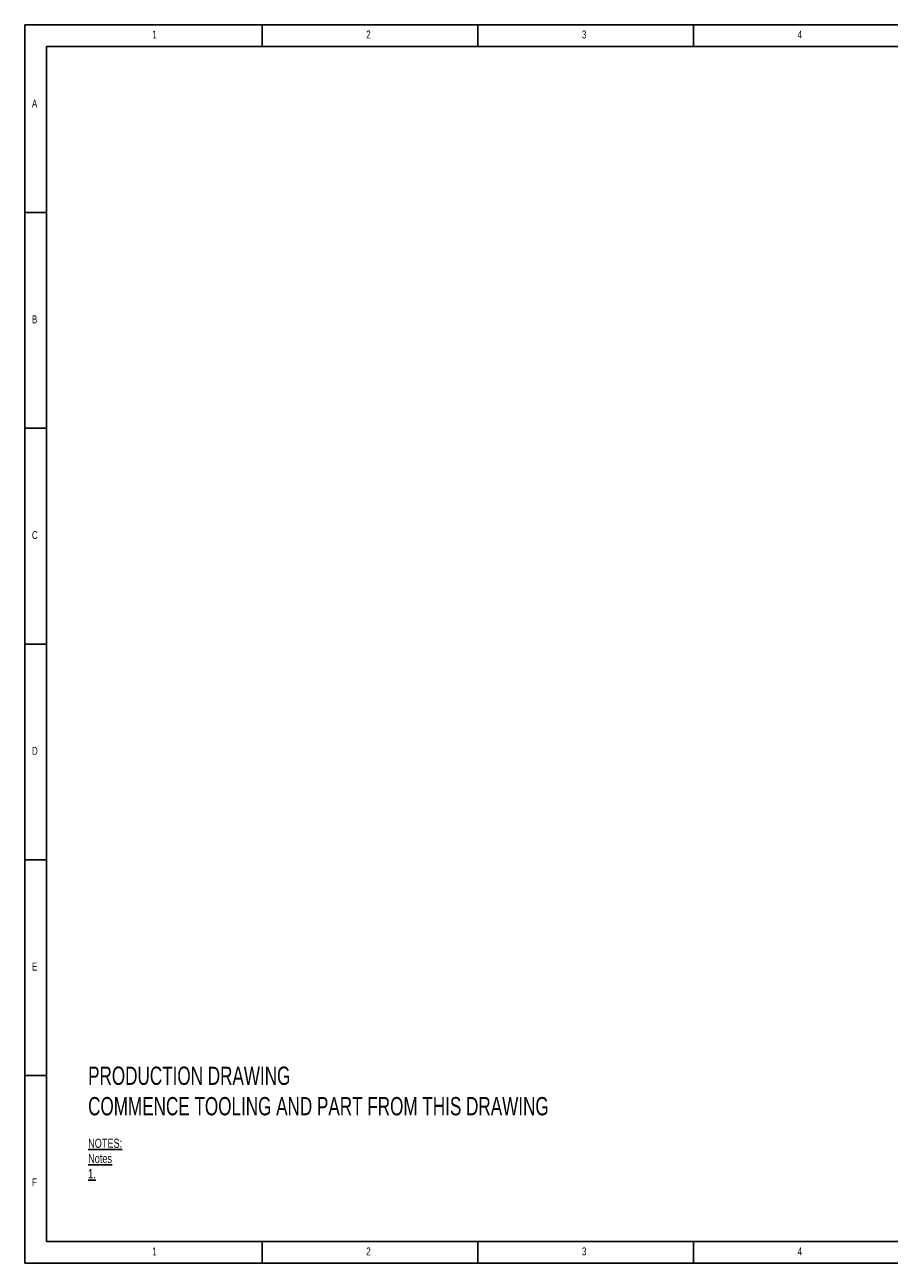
# Paper-space layout 'Sheet 2' of a CAD drawing. Header units: millimetres. Extents: x 6 to 466, y 5 to 292.
# Tile 1 of 2: x 6 to 206, y 5 to 292. Entities that reach past the tile are written whole.
import ezdxf

# ---------------------------------------------------------------- set-up
doc = ezdxf.new("R2010")
doc.units = ezdxf.units.MM
doc.layers.add('LAYER_1', color=179, linetype='Continuous')
doc.layers.add('TITLE_BLOCK', color=179, linetype='Continuous')
doc.styles.add('SLDTEXTSTYLE0', font='TXT', dxfattribs={"width": 0.75})
doc.styles.add('SLDTEXTSTYLE1', font='TXT', dxfattribs={"width": 0.7})

psp = doc.layouts.new('Sheet 2')

# ---------------------------------------------------------------- linework, layer by layer
at = {"layer": 'LAYER_1', "color": 7}
for p, q in [((415.69, 291.81), (5.69, 291.81)), ((5.69, 291.81), (5.69, 4.81)), ((60.67, 286.81), (60.67, 291.81)), ((110.67, 291.81), (110.67, 286.81)), ((160.67, 286.81), (160.67, 291.81)), ((410.77, 286.81), (10.69, 286.81)), ((10.69, 286.81), (10.69, 9.81)), ((10.67, 248.31), (5.67, 248.31)), ((5.67, 198.31), (10.67, 198.31)), ((5.67, 148.31), (10.69, 148.31)), ((5.67, 98.31), (10.67, 98.31)), ((10.67, 48.31), (5.67, 48.31)), ((10.69, 9.81), (410.77, 9.81)), ((60.67, 4.81), (60.67, 9.81)), ((110.67, 9.81), (110.67, 4.81)), ((160.67, 4.81), (160.67, 9.81)), ((5.69, 4.81), (415.69, 4.81))]:
    psp.add_line(p, q, dxfattribs=at)

# ---------------------------------------------------------------- texts
at = {"layer": 'LAYER_1', "color": 7, "char_height": 1.85, "attachment_point": 1, "style": 'SLDTEXTSTYLE0'}
for s, insert in [('1', (35.25, 290.48)), ('1', (35.25, 290.48)), ('2', (84.83, 290.48)), ('2', (84.83, 290.48)), ('3', (134.83, 290.48)), ('3', (134.83, 290.48)), ('4', (184.83, 290.48)), ('4', (184.83, 290.48)), ('A', (7.33, 274.48)), ('A', (7.33, 274.48)), ('B', (7.33, 224.48)), ('B', (7.33, 224.48)), ('C', (7.33, 174.48)), ('C', (7.33, 174.48)), ('D', (7.33, 124.48)), ('D', (7.33, 124.48)), ('E', (7.33, 74.48)), ('E', (7.33, 74.48)), ('F', (7.33, 24.48)), ('F', (7.33, 24.48)), ('1', (35.25, 8.48)), ('1', (35.25, 8.48)), ('2', (84.83, 8.48)), ('2', (84.83, 8.48)), ('3', (134.83, 8.48)), ('3', (134.83, 8.48)), ('4', (184.83, 8.48)), ('4', (184.83, 8.48))]:
    psp.add_mtext(s, dxfattribs=dict(at, insert=insert))
at = {"layer": 'LAYER_1', "insert": (20.35, 33.67), "char_height": 2.1167, "attachment_point": 1, "style": 'SLDTEXTSTYLE0'}
psp.add_mtext('\\LNOTES:^JNotes^J1.', dxfattribs=at)
at = {"layer": 'TITLE_BLOCK', "insert": (20.35, 50.38), "char_height": 4.2333, "attachment_point": 1, "style": 'SLDTEXTSTYLE1'}
psp.add_mtext('PRODUCTION DRAWING^JCOMMENCE TOOLING AND PART FROM THIS DRAWING', dxfattribs=at)

doc.saveas('drawing.dxf')
